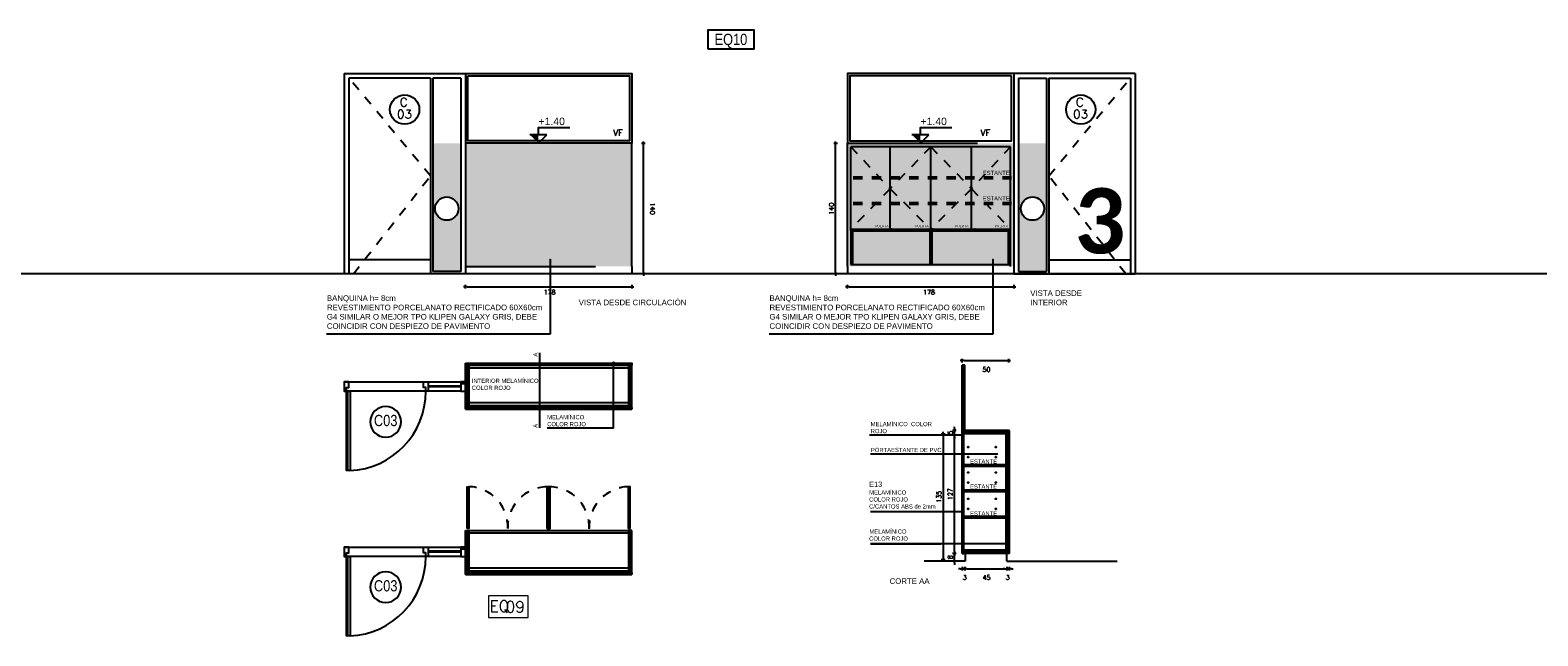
# Model space of a CAD drawing. Header units: millimetres. Extents: x -989 to -850, y -581 to -509.
# Tile 49 of 52: x -898.73 to -882.56, y -566.9 to -560.41. Entities that reach past the tile are written whole.
import ezdxf
from ezdxf.enums import TextEntityAlignment as Align

# ---------------------------------------------------------------- set-up
doc = ezdxf.new("R2010")
doc.units = ezdxf.units.MM
doc.header["$LTSCALE"] = 0.2
for name, pattern in [('CAIF XREF PLANTAS 603$0$RAYITAS', [0.375, 0.25, -0.125]), ('HIDDEN', [0.375, 0.25, -0.125]), ('RAYITAS', [0.375, 0.25, -0.125])]:
    doc.linetypes.add(name, pattern=pattern)
for name, color, linetype in [('A Aluminio', 5, 'Continuous'), ('A CARPINTERIA', 5, 'Continuous'), ('A EQUIPAMIENTO', 5, 'Continuous'), ('A MURO', 1, 'Continuous'), ('A MUROS', 1, 'Continuous'), ('A Proyeccion', 8, 'Continuous'), ('A PROYECCION 2', 2, 'Continuous'), ('A TABIQUE', 2, 'Continuous'), ('B Vidrio', 8, 'Continuous'), ('Hatch 354', 254, 'Continuous'), ('Hatch MURO', 252, 'Continuous'), ('TEXTOS', 2, 'Continuous'), ('TXT COTA', 3, 'Continuous'), ('TXT COTA NIVEL', 3, 'Continuous'), ('TXT PLANILLAS', 3, 'Continuous'), ('TXT TERMINACIONES', 3, 'Continuous')]:
    doc.layers.add(name, color=color, linetype=linetype)
doc.styles.add('arial', font='arial.ttf')
doc.styles.add('arial narrow', font='ARIALN.TTF')
doc.styles.add('atributo', font='romans.shx', dxfattribs={"height": 0.12})
doc.styles.add('ROMANS', font='romans.shx')
doc.styles.add('SaAS simplex', font='simplex.shx', dxfattribs={"width": 0.8})
doc.styles.get("Standard").update_dxf_attribs({"font": 'arial.ttf'})
doc.dimstyles.new('COTAS 125', dxfattribs={"dimscale": 0.01, "dimtxt": 15, "dimasz": 8, "dimexe": 5, "dimexo": 20, "dimgap": 10, "dimtad": 0, "dimzin": 9, "dimdsep": 46, "dimtxsty": 'SaAS simplex', "dimblk": 'OBLIQUE', "dimcen": 0, "dimclrd": 8, "dimclre": 8, "dimclrt": 256, "dimadec": 1, "dimazin": 0, "dimtfac": 1, "dimtmove": 2, "dimatfit": 3, "dimldrblk": 'OBLIQUE', "dimfxl": 10, "dimlwd": -1, "dimlwe": -1, "dimarcsym": 0})
doc.dimstyles.new('ESC20', dxfattribs={"dimtxt": 0.05, "dimasz": 0.02, "dimexe": 0, "dimexo": 0, "dimgap": 0.02, "dimtad": 1, "dimtoh": 1, "dimdec": 0, "dimlfac": 100, "dimzin": 12, "dimdsep": 46, "dimtxsty": 'ROMANS', "dimblk1": 'PUNTO', "dimblk2": 'PUNTO', "dimsah": 1, "dimcen": 0, "dimse1": 1, "dimse2": 1, "dimclrd": 1, "dimclre": 1, "dimadec": 0, "dimazin": 0, "dimtfac": 0.1, "dimtdec": 0, "dimtix": 1, "dimtmove": 2, "dimatfit": 3, "dimldrblk": 'PUNTO', "dimfxl": 1, "dimtvp": 0.7, "dimtolj": 1, "dimtzin": 0, "dimarcsym": 0})

# ---------------------------------------------------------------- blocks, each defined once
blk = doc.blocks.new('_Oblique')
at = {"layer": 'TXT COTA', "color": 0, "lineweight": -2}
blk.add_line((-0.5, -0.5), (0.5, 0.5), dxfattribs=at)
blk = doc.blocks.new('PUNTO')
for p, q in [((-1, 0), (1, 0)), ((0, 1), (0, -1))]:
    blk.add_line(p, q)
at = {"const_width": 0.3}
blk.add_lwpolyline([(-0.15, 0, 1), (0.15, 0, 1)], format="xyb", close=True, dxfattribs=at)
blk = doc.blocks.new('*D156')
at = {"layer": 'Defpoints', "color": 0, "transparency": 16777216}
for p in [(-888.821, -566.018), (-888.697, -566.018), (-888.707, -566.098)]:
    blk.add_point(p, dxfattribs=at)
at = {"layer": 'TXT COTA', "color": 8, "lineweight": -2, "transparency": 16777216}
for p, q in [((-888.821, -565.998), (-888.821, -565.978)), ((-888.821, -566.098), (-888.821, -566.018)), ((-888.821, -566.118), (-888.821, -566.138))]:
    blk.add_line(p, q, dxfattribs=at)
at = {"layer": 'TXT COTA', "color": 8, "lineweight": -2, "transparency": 16777216, "xscale": 0.02, "yscale": 0.02, "zscale": 0.02}
for p, rotation in [((-888.821, -566.018), 270), ((-888.821, -566.098), 90)]:
    blk.add_blockref('PUNTO', p, dxfattribs=dict(at, rotation=rotation))
at = {"layer": 'TXT COTA', "color": 0, "transparency": 16777216, "insert": (-888.866, -566.058), "char_height": 0.05, "attachment_point": 5, "rotation": 90, "style": 'ROMANS'}
blk.add_mtext('\\A1;8', dxfattribs=at)
blk = doc.blocks.new('*D157')
at = {"layer": 'Defpoints', "color": 0, "transparency": 16777216}
for p in [(-888.821, -564.746), (-888.697, -564.746), (-888.697, -566.018)]:
    blk.add_point(p, dxfattribs=at)
at = {"layer": 'TXT COTA', "color": 8, "lineweight": -2, "transparency": 16777216}
blk.add_line((-888.821, -565.998), (-888.821, -564.766), dxfattribs=at)
at = {"layer": 'TXT COTA', "color": 8, "lineweight": -2, "transparency": 16777216, "xscale": 0.02, "yscale": 0.02, "zscale": 0.02}
for p, rotation in [((-888.821, -564.746), 90), ((-888.821, -566.018), 270)]:
    blk.add_blockref('PUNTO', p, dxfattribs=dict(at, rotation=rotation))
at = {"layer": 'TXT COTA', "color": 0, "transparency": 16777216, "insert": (-888.866, -565.382), "char_height": 0.05, "attachment_point": 5, "rotation": 90, "style": 'ROMANS'}
blk.add_mtext('\\A1;127', dxfattribs=at)
blk = doc.blocks.new('*D158')
at = {"layer": 'Defpoints', "color": 0, "transparency": 16777216}
for p in [(-888.821, -564.698), (-888.697, -564.698), (-888.697, -564.746)]:
    blk.add_point(p, dxfattribs=at)
at = {"layer": 'TXT COTA', "color": 8, "lineweight": -2, "transparency": 16777216}
for p, q in [((-888.821, -564.678), (-888.821, -564.658)), ((-888.821, -564.746), (-888.821, -564.698)), ((-888.821, -564.766), (-888.821, -564.786))]:
    blk.add_line(p, q, dxfattribs=at)
at = {"layer": 'TXT COTA', "color": 8, "lineweight": -2, "transparency": 16777216, "xscale": 0.02, "yscale": 0.02, "zscale": 0.02}
for p, rotation in [((-888.821, -564.698), 270), ((-888.821, -564.746), 90)]:
    blk.add_blockref('PUNTO', p, dxfattribs=dict(at, rotation=rotation))
at = {"layer": 'TXT COTA', "color": 0, "transparency": 16777216, "insert": (-888.866, -564.722), "char_height": 0.05, "attachment_point": 5, "rotation": 90, "style": 'ROMANS'}
blk.add_mtext('\\A1;5', dxfattribs=at)
blk = doc.blocks.new('*D159')
at = {"layer": 'Defpoints', "color": 0, "transparency": 16777216}
for p in [(-888.697, -564.734), (-888.942, -566.086), (-888.707, -566.086)]:
    blk.add_point(p, dxfattribs=at)
at = {"layer": 'TXT COTA', "color": 8, "lineweight": -2, "transparency": 16777216}
blk.add_line((-888.942, -564.754), (-888.942, -566.066), dxfattribs=at)
at = {"layer": 'TXT COTA', "color": 8, "lineweight": -2, "transparency": 16777216, "xscale": 0.02, "yscale": 0.02, "zscale": 0.02}
for p, rotation in [((-888.942, -564.734), 90), ((-888.942, -566.086), 270)]:
    blk.add_blockref('PUNTO', p, dxfattribs=dict(at, rotation=rotation))
at = {"layer": 'TXT COTA', "color": 0, "transparency": 16777216, "insert": (-888.987, -565.41), "char_height": 0.05, "attachment_point": 5, "rotation": 90, "style": 'ROMANS'}
blk.add_mtext('\\A1;135', dxfattribs=at)
blk = doc.blocks.new('*D160')
at = {"layer": 'Defpoints', "color": 0, "transparency": 16777216}
for p in [(-888.26, -566.098), (-888.23, -566.098), (-888.23, -566.181)]:
    blk.add_point(p, dxfattribs=at)
at = {"layer": 'TXT COTA', "color": 8, "lineweight": -2, "transparency": 16777216}
for p, q in [((-888.28, -566.181), (-888.3, -566.181)), ((-888.26, -566.181), (-888.23, -566.181)), ((-888.21, -566.181), (-888.19, -566.181))]:
    blk.add_line(p, q, dxfattribs=at)
at = {"layer": 'TXT COTA', "color": 8, "lineweight": -2, "transparency": 16777216, "xscale": 0.02, "yscale": 0.02, "zscale": 0.02}
for p, rotation in [((-888.26, -566.181), 1.27897692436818e-11), ((-888.23, -566.181), 180.0000000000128)]:
    blk.add_blockref('PUNTO', p, dxfattribs=dict(at, rotation=rotation))
at = {"layer": 'TXT COTA', "color": 0, "transparency": 16777216, "insert": (-888.25, -566.275), "char_height": 0.05, "attachment_point": 5, "style": 'ROMANS'}
blk.add_mtext('\\A1;3', dxfattribs=at)
blk = doc.blocks.new('*D161')
at = {"layer": 'Defpoints', "color": 0, "transparency": 16777216}
for p in [(-888.738, -566.018), (-888.707, -566.098), (-888.707, -566.181)]:
    blk.add_point(p, dxfattribs=at)
at = {"layer": 'TXT COTA', "color": 8, "lineweight": -2, "transparency": 16777216}
for p, q in [((-888.758, -566.181), (-888.778, -566.181)), ((-888.738, -566.181), (-888.707, -566.181)), ((-888.687, -566.181), (-888.667, -566.181))]:
    blk.add_line(p, q, dxfattribs=at)
at = {"layer": 'TXT COTA', "color": 8, "lineweight": -2, "transparency": 16777216, "xscale": 0.02, "yscale": 0.02, "zscale": 0.02}
for p, rotation in [((-888.738, -566.181), 1.27897692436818e-11), ((-888.707, -566.181), 180.0000000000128)]:
    blk.add_blockref('PUNTO', p, dxfattribs=dict(at, rotation=rotation))
at = {"layer": 'TXT COTA', "color": 0, "transparency": 16777216, "insert": (-888.71, -566.275), "char_height": 0.05, "attachment_point": 5, "style": 'ROMANS'}
blk.add_mtext('\\A1;3', dxfattribs=at)
blk = doc.blocks.new('*D162')
at = {"layer": 'Defpoints', "color": 0, "transparency": 16777216}
for p in [(-888.707, -566.018), (-888.26, -566.181), (-888.26, -566.184)]:
    blk.add_point(p, dxfattribs=at)
at = {"layer": 'TXT COTA', "color": 8, "lineweight": -2, "transparency": 16777216}
blk.add_line((-888.687, -566.181), (-888.28, -566.181), dxfattribs=at)
at = {"layer": 'TXT COTA', "color": 8, "lineweight": -2, "transparency": 16777216, "xscale": 0.02, "yscale": 0.02, "zscale": 0.02}
for p, rotation in [((-888.707, -566.181), 180.0000000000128), ((-888.26, -566.181), 1.28239964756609e-11)]:
    blk.add_blockref('PUNTO', p, dxfattribs=dict(at, rotation=rotation))
at = {"layer": 'TXT COTA', "color": 0, "transparency": 16777216, "insert": (-888.477, -566.275), "char_height": 0.05, "attachment_point": 5, "style": 'ROMANS'}
blk.add_mtext('\\A1;45', dxfattribs=at)
blk = doc.blocks.new('*D163')
at = {"layer": 'Defpoints', "color": 0, "transparency": 16777216}
for p in [(-888.24, -563.95), (-888.24, -563.95), (-888.738, -564.863)]:
    blk.add_point(p, dxfattribs=at)
at = {"layer": 'TXT COTA', "color": 8, "lineweight": -2, "transparency": 16777216}
blk.add_line((-888.718, -563.95), (-888.26, -563.95), dxfattribs=at)
at = {"layer": 'TXT COTA', "color": 8, "lineweight": -2, "transparency": 16777216, "xscale": 0.02, "yscale": 0.02, "zscale": 0.02}
for p, rotation in [((-888.738, -563.95), 180.0000000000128), ((-888.24, -563.95), 1.28239964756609e-11)]:
    blk.add_blockref('PUNTO', p, dxfattribs=dict(at, rotation=rotation))
at = {"layer": 'TXT COTA', "color": 0, "transparency": 16777216, "insert": (-888.477, -564.045), "char_height": 0.05, "attachment_point": 5, "style": 'ROMANS'}
blk.add_mtext('\\A1;50', dxfattribs=at)
blk = doc.blocks.new('tipo carpinteria')
blk.add_circle((0, 0), 0.165)
at = {"color": 0, "style": 'arial narrow'}
blk.add_attdef('33', text='', height=0.12, dxfattribs=at).set_placement((0, 0.008), align=Align.MIDDLE_CENTER)
blk = doc.blocks.new('C04')
for p, q in [((-0.037, 0), (-0.037, 0.85)), ((-1.25, 0), (-0.025, 0)), ((-0.9, -0.05), (-1.25, -0.05)), ((-0.9, -0.06), (-1.25, -0.06)), ((0, -0.1), (-1.25, -0.1))]:
    blk.add_line(p, q)
for points in [[(-0.065, 0), (-0.065, 0.85), (-0.025, 0.85), (-0.025, 0)], [(-1.3, -0.1), (-1.25, -0.1), (-1.25, 0), (-1.3, 0)]]:
    blk.add_lwpolyline(points, close=True)
for points in [[(-0.875, 0), (-0.875, -0.04), (-0.85, -0.04), (-0.85, -0.1), (-0.9, -0.1), (-0.9, 0), (-0.875, 0)], [(-0.025, 0), (-0.025, -0.04), (-0.05, -0.04), (-0.05, -0.1), (0, -0.1), (0, 0), (-0.025, 0)]]:
    blk.add_lwpolyline(points)
blk.add_arc((-0.027, 0.003), 0.848, 92.3966, 180.207)
blk = doc.blocks.new('equipamiento')
at = {"layer": 'TXT COTA', "color": 3, "lineweight": 0}
blk.add_lwpolyline([(2005.238, 1488.509), (2005.238, 1488.278), (2005.663, 1488.278), (2005.663, 1488.509)], close=True, dxfattribs=at)
at = {"layer": 'TXT TERMINACIONES', "lineweight": 0, "insert": (2005.25, 1488.458), "char_height": 0.12, "attachment_point": 1}
blk.add_mtext_dynamic_manual_height_columns('{\\Fromans|c0;EQ}', width=0.09763, gutter_width=7.5, heights=[0], dxfattribs=at)
blk = doc.blocks.new('equipamiento.')
at = {"layer": 'TXT COTA'}
blk.add_blockref('equipamiento', (0, 0), dxfattribs=at)
at = {"layer": 'TXT COTA', "style": 'atributo'}
blk.add_attdef('00', (2005.422, 1488.331), '', height=0.12, dxfattribs=at)
blk = doc.blocks.new('_DotSmall')
at = {"color": 0, "linetype": 'ByBlock', "const_width": 0.5}
blk.add_lwpolyline([(-0.0625, 0, 1), (0.0625, 0, 1)], format="xyb", close=True, dxfattribs=at)
blk = doc.blocks.new('*U21')
blk.add_circle((0.003, 0.055), 0.262)
at = {"style": 'ROMANS', "width": 1.1}
blk.add_text('C', height=0.15, dxfattribs=at).set_placement((-0.088, 0.112))
at = {"color": 0, "linetype": 'ByBlock', "style": 'ROMANS', "width": 1.05}
blk.add_attdef('NRO', text='', height=0.15, dxfattribs=at).set_placement((0, -0.027), align=Align.MIDDLE)
blk = doc.blocks.new('*D164')
at = {"layer": 'Defpoints', "color": 0, "transparency": 16777216}
for p in [(-894.066, -563.02), (-892.28, -563.02), (-892.28, -563.157)]:
    blk.add_point(p, dxfattribs=at)
at = {"layer": 'TXT COTA', "color": 8, "lineweight": -2, "transparency": 16777216}
blk.add_line((-894.046, -563.157), (-892.3, -563.157), dxfattribs=at)
at = {"layer": 'TXT COTA', "color": 8, "lineweight": -2, "transparency": 16777216, "xscale": 0.02, "yscale": 0.02, "zscale": 0.02}
for p, rotation in [((-894.066, -563.157), 180.000000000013), ((-892.28, -563.157), 1.302755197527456e-11)]:
    blk.add_blockref('PUNTO', p, dxfattribs=dict(at, rotation=rotation))
at = {"layer": 'TXT COTA', "color": 0, "transparency": 16777216, "insert": (-893.163, -563.216), "char_height": 0.05, "attachment_point": 5, "style": 'ROMANS'}
blk.add_mtext('\\A1;178', dxfattribs=at)
blk = doc.blocks.new('*D165')
at = {"layer": 'Defpoints', "color": 0, "transparency": 16777216}
for p in [(-892.342, -561.62), (-892.156, -561.62), (-892.342, -563.02)]:
    blk.add_point(p, dxfattribs=at)
at = {"layer": 'TXT COTA', "color": 8, "lineweight": -2, "transparency": 16777216}
blk.add_line((-892.156, -563), (-892.156, -561.64), dxfattribs=at)
at = {"layer": 'TXT COTA', "color": 8, "lineweight": -2, "transparency": 16777216, "xscale": 0.02, "yscale": 0.02, "zscale": 0.02}
for p, rotation in [((-892.156, -561.62), 90), ((-892.156, -563.02), 270)]:
    blk.add_blockref('PUNTO', p, dxfattribs=dict(at, rotation=rotation))
at = {"layer": 'TXT COTA', "color": 0, "transparency": 16777216, "insert": (-892.059, -562.32), "char_height": 0.05, "attachment_point": 5, "rotation": 270, "style": 'ROMANS'}
blk.add_mtext('\\A1;140', dxfattribs=at)
blk = doc.blocks.new('*D166')
at = {"layer": 'Defpoints', "color": 0, "transparency": 16777216}
for p in [(-889.969, -563.02), (-888.184, -563.02), (-888.184, -563.157)]:
    blk.add_point(p, dxfattribs=at)
at = {"layer": 'TXT COTA', "color": 8, "lineweight": -2, "transparency": 16777216}
blk.add_line((-889.949, -563.157), (-888.204, -563.157), dxfattribs=at)
at = {"layer": 'TXT COTA', "color": 8, "lineweight": -2, "transparency": 16777216, "xscale": 0.02, "yscale": 0.02, "zscale": 0.02}
for p, rotation in [((-889.969, -563.157), 180.000000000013), ((-888.184, -563.157), 1.302755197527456e-11)]:
    blk.add_blockref('PUNTO', p, dxfattribs=dict(at, rotation=rotation))
at = {"layer": 'TXT COTA', "color": 0, "transparency": 16777216, "insert": (-889.094, -563.216), "char_height": 0.05, "attachment_point": 5, "style": 'ROMANS'}
blk.add_mtext('\\A1;178', dxfattribs=at)
blk = doc.blocks.new('*D167')
at = {"layer": 'Defpoints', "color": 0, "transparency": 16777216}
for p in [(-890.095, -561.62), (-890.002, -561.62), (-890.019, -563.02)]:
    blk.add_point(p, dxfattribs=at)
at = {"layer": 'TXT COTA', "color": 8, "lineweight": -2, "transparency": 16777216}
blk.add_line((-890.095, -563), (-890.095, -561.64), dxfattribs=at)
at = {"layer": 'TXT COTA', "color": 8, "lineweight": -2, "transparency": 16777216, "xscale": 0.02, "yscale": 0.02, "zscale": 0.02}
for p, rotation in [((-890.095, -561.62), 90), ((-890.095, -563.02), 270)]:
    blk.add_blockref('PUNTO', p, dxfattribs=dict(at, rotation=rotation))
at = {"layer": 'TXT COTA', "color": 0, "transparency": 16777216, "insert": (-890.14, -562.32), "char_height": 0.05, "attachment_point": 5, "rotation": 90, "style": 'ROMANS'}
blk.add_mtext('\\A1;140', dxfattribs=at)
blk = doc.blocks.new('tipo equip')
blk.add_lwpolyline([(-0.25, -0.1), (0.25, -0.1), (0.25, 0.1), (-0.25, 0.1)], close=True)
at = {"color": 0, "style": 'arial narrow'}
blk.add_attdef('EQ02A', text='', height=0.12, dxfattribs=at).set_placement((-0.001, 0.001), align=Align.MIDDLE_CENTER)

msp = doc.modelspace()

# ---------------------------------------------------------------- hatches: boundary and pattern name
at = {"layer": 'Hatch 354'}
h = msp.add_hatch(color=256, dxfattribs=at)
h.dxf.hatch_style = 1
h.paths.add_polyline_path([(-894.1156, -561.6198), (-894.1156, -562.9948), (-894.4152, -562.9948), (-894.4152, -561.6198)])
edge = h.paths.add_edge_path(flags=16)
edge.add_arc((-894.2654, -562.3198), 0.125, 270, 630, ccw=False)
h = msp.add_hatch(color=256, dxfattribs=at)
h.dxf.hatch_style = 1
h.paths.add_polyline_path([(-888.1338, -561.6198), (-888.1338, -562.9948), (-887.8341, -562.9948), (-887.8341, -561.6198)])
edge = h.paths.add_edge_path(flags=16)
edge.add_arc((-887.984, -562.3198), 0.125, -90, 270)
at = {"layer": 'Hatch MURO', "true_color": 0xcd2027}
h = msp.add_hatch(color=242, dxfattribs=at)
h.dxf.hatch_style = 1
h.paths.add_polyline_path([(-892.2801, -561.6198), (-894.0656, -561.6198), (-894.0656, -562.9398), (-892.2801, -562.9398)])
h = msp.add_hatch(color=242, dxfattribs=at)
h.dxf.hatch_style = 1
h.paths.add_polyline_path([(-889.9693, -561.6198), (-888.1838, -561.6198), (-888.1838, -562.9398), (-889.9693, -562.9398)])
at = {"layer": 'TXT COTA NIVEL'}
h = msp.add_hatch(color=256, dxfattribs=at)
h.dxf.hatch_style = 1
h.paths.add_polyline_path([(-893.282, -561.5291), (-893.3727, -561.5291), (-893.282, -561.6198)])
h = msp.add_hatch(color=256, dxfattribs=at)
h.dxf.hatch_style = 1
h.paths.add_polyline_path([(-889.1857, -561.5291), (-889.2764, -561.5291), (-889.1857, -561.6198)])

# ---------------------------------------------------------------- linework, layer by layer
for centre in [(-894.2654, -562.3198), (-887.984, -562.3198)]:
    msp.add_circle(centre, 0.125)
at = {"layer": 'A Aluminio'}
for p, q in [((-895.3656, -560.8698), (-895.3656, -563.0198)), ((-895.3656, -560.8698), (-894.0656, -560.8698)), ((-894.0656, -560.8698), (-894.0656, -563.0198)), ((-886.8838, -560.8698), (-888.574, -560.8698)), ((-886.8838, -560.8698), (-886.8838, -563.0198)), ((-894.4402, -560.9198), (-895.3156, -560.9198)), ((-895.3156, -560.9198), (-895.3156, -563.0198)), ((-894.4402, -560.9198), (-894.4402, -563.0198)), ((-894.1156, -560.9198), (-894.4152, -560.9198)), ((-894.4152, -560.9198), (-894.4152, -562.9948)), ((-894.1156, -560.9198), (-894.1156, -562.9948)), ((-888.1338, -560.9198), (-887.8341, -560.9198)), ((-888.1338, -560.9198), (-888.1338, -562.9948)), ((-887.8341, -560.9198), (-887.8341, -562.9948)), ((-887.8091, -560.9198), (-886.9338, -560.9198)), ((-887.8091, -560.9198), (-887.8091, -563.0198)), ((-886.9338, -560.9198), (-886.9338, -563.0198)), ((-894.0656, -563.0198), (-895.3656, -563.0198)), ((-894.1156, -562.9948), (-894.4152, -562.9948)), ((-888.1838, -563.0198), (-886.8838, -563.0198)), ((-888.1338, -562.9948), (-887.8341, -562.9948)), ((-888.7375, -564.6983), (-888.7375, -563.9983)), ((-888.7125, -563.9983), (-888.7125, -564.6983))]:
    msp.add_line(p, q, dxfattribs=at)
for points in [[(-894.0656, -560.8698), (-892.2801, -560.8698), (-892.2801, -561.6198), (-894.0656, -561.6198)], [(-888.574, -560.8698), (-889.9693, -560.8698), (-889.9693, -561.6198), (-888.574, -561.6198)], [(-888.1838, -560.8698), (-888.1838, -563.0198)]]:
    msp.add_lwpolyline(points, dxfattribs=at)
for points in [[(-894.0406, -560.8948), (-892.3051, -560.8948), (-892.3051, -561.5948), (-894.0406, -561.5948)], [(-888.2088, -560.8948), (-889.9443, -560.8948), (-889.9443, -561.5948), (-888.2088, -561.5948)], [(-888.7375, -563.9983), (-888.7375, -564.0283), (-888.7125, -564.0283), (-888.7125, -563.9983)], [(-888.7375, -564.6683), (-888.7375, -564.6983), (-888.7125, -564.6983), (-888.7125, -564.6683)]]:
    msp.add_lwpolyline(points, close=True, dxfattribs=at)
at = {"layer": 'A Aluminio', "color": 6}
for points in [[(-893.611, -563.9774), (-893.611, -563.9974)], [(-893.1746, -563.9774), (-893.1746, -563.9974)], [(-892.7382, -563.9774), (-892.7382, -563.9974)], [(-892.3016, -563.9774), (-892.2801, -563.9774), (-892.2801, -563.9974)]]:
    msp.add_lwpolyline(points, dxfattribs=at)
at = {"layer": 'A Aluminio', "linetype": 'RAYITAS'}
for centre, radius, start, end in [((-894.0407, -565.7315), 0.4301, 357.33015, 88.5171), ((-893.1781, -565.7346), 0.4333, 91.92036, 182.23243), ((-893.1705, -565.7341), 0.4327, 357.6841, 88.16096), ((-892.3058, -565.7341), 0.4327, 91.36744, 182.31153)]:
    msp.add_arc(centre, radius, start, end, dxfattribs=at)
at = {"layer": 'A EQUIPAMIENTO'}
for p, q in [((-892.2801, -562.9398), (-892.2801, -561.6198)), ((-889.9693, -562.9398), (-889.9693, -561.6198)), ((-894.0656, -562.9398), (-892.6703, -562.9398)), ((-894.0656, -562.9398), (-892.6703, -562.9398)), ((-892.2801, -562.9398), (-892.2801, -563.0198)), ((-889.9693, -562.9398), (-889.9693, -563.0198)), ((-892.3016, -564.0294), (-894.0296, -564.0294)), ((-892.3161, -564.4026), (-894.0296, -564.4026)), ((-892.3016, -565.8016), (-894.0296, -565.8016)), ((-892.3161, -566.1748), (-894.0296, -566.1748))]:
    msp.add_line(p, q, dxfattribs=at)
at = {"layer": 'A MURO'}
for points in [[(-888.2595, -566.0983), (-888.2595, -566.0183), (-888.7073, -566.0183), (-888.7073, -566.0983)], [(-888.7073, -566.0983), (-889.1467, -566.0983)], [(-888.2595, -566.0983), (-887.0752, -566.0983)]]:
    msp.add_lwpolyline(points, dxfattribs=at)
at = {"layer": 'A MUROS'}
msp.add_line((-850.2282, -563.0198), (-914.901, -563.0198), dxfattribs=at)
at = {"layer": 'A Proyeccion', "linetype": 'CAIF XREF PLANTAS 603$0$RAYITAS'}
for p, q in [((-894.4402, -561.9698), (-895.3156, -560.9198)), ((-887.8091, -561.9698), (-886.9338, -560.9198)), ((-895.2656, -563.0198), (-894.4402, -561.9698)), ((-886.9838, -563.0198), (-887.8091, -561.9698))]:
    msp.add_line(p, q, dxfattribs=at)
at = {"layer": 'A Proyeccion'}
for p, q in [((-894.4402, -562.8698), (-895.3156, -562.8698)), ((-887.8091, -562.8698), (-886.9338, -562.8698))]:
    msp.add_line(p, q, dxfattribs=at)
for centre in [(-888.6734, -564.8764), (-888.3767, -564.8764), (-888.6734, -564.9845), (-888.3767, -564.9845), (-888.6734, -565.1497), (-888.3767, -565.1497), (-888.6734, -565.2578), (-888.3767, -565.2578), (-888.6734, -565.432), (-888.6734, -565.5402), (-888.3767, -565.432), (-888.3767, -565.5402)]:
    msp.add_circle(centre, 0.005, dxfattribs=at)
at = {"layer": 'A PROYECCION 2'}
for p, q in [((-888.2198, -561.6558), (-889.9333, -561.6558)), ((-889.9333, -562.5598), (-889.9333, -561.6558)), ((-889.5102, -562.5398), (-889.5102, -561.6558)), ((-889.0748, -562.5398), (-889.0748, -561.6558)), ((-888.638, -562.5398), (-888.638, -561.6558)), ((-888.2198, -562.9398), (-888.2198, -561.6558)), ((-889.9333, -562.5598), (-889.9333, -562.9198)), ((-889.9133, -562.5598), (-889.9133, -562.9198)), ((-888.2398, -562.9198), (-888.2398, -562.5598)), ((-889.9333, -562.9198), (-888.2198, -562.9198))]:
    msp.add_line(p, q, dxfattribs=at)
for points in [[(-889.9333, -562.5398), (-888.2198, -562.5398)], [(-889.9333, -562.5598), (-888.2198, -562.5598)], [(-889.0848, -562.5598), (-889.0848, -562.9198)], [(-889.0648, -562.5598), (-889.0648, -562.9198)]]:
    msp.add_lwpolyline(points, dxfattribs=at)
at = {"layer": 'A TABIQUE', "color": 6}
for p, q in [((-894.0656, -564.4705), (-894.0656, -563.9774)), ((-894.0656, -563.9774), (-892.3016, -563.9774)), ((-894.0656, -563.9974), (-892.3016, -563.9974)), ((-894.0656, -564.1998), (-894.1156, -564.1998)), ((-892.2836, -564.4534), (-894.0656, -564.4534)), ((-894.0656, -564.4705), (-892.2801, -564.4705)), ((-892.2836, -564.4705), (-894.0476, -564.4705)), ((-892.3161, -564.4363), (-894.0296, -564.4363)), ((-888.7375, -566.0183), (-888.7375, -564.6983)), ((-888.7375, -564.6983), (-888.7195, -564.6983)), ((-888.2295, -564.6983), (-888.7195, -564.6983)), ((-888.7195, -564.6983), (-888.7195, -564.7343)), ((-888.7195, -566.0183), (-888.7195, -564.7103)), ((-888.2475, -564.7163), (-888.7195, -564.7163)), ((-888.2655, -564.7343), (-888.7195, -564.7343)), ((-888.2295, -564.6983), (-888.2655, -564.7343)), ((-888.2655, -565.9823), (-888.2655, -564.7343)), ((-888.2475, -564.6983), (-888.2295, -564.6983)), ((-888.2475, -566.0003), (-888.2475, -564.7163)), ((-888.2475, -566.0003), (-888.2475, -564.7163)), ((-888.2295, -566.0183), (-888.2295, -564.6983)), ((-888.7125, -565.0626), (-888.2655, -565.0626)), ((-888.7125, -565.0626), (-888.7125, -565.0806)), ((-888.7125, -565.0806), (-888.2655, -565.0806)), ((-892.3161, -565.7515), (-892.3161, -565.3015)), ((-888.7125, -565.3359), (-888.2655, -565.3359)), ((-888.7125, -565.3539), (-888.7125, -565.3359)), ((-888.7125, -565.3539), (-888.2655, -565.3539)), ((-888.7125, -565.6183), (-888.7125, -565.6363)), ((-888.7125, -565.6183), (-888.2655, -565.6183)), ((-888.7125, -565.6363), (-888.2655, -565.6363)), ((-894.0656, -566.2427), (-894.0656, -565.7695)), ((-894.0656, -565.7695), (-892.3016, -565.7695)), ((-894.0656, -565.972), (-894.1156, -565.972)), ((-888.7375, -566.0183), (-888.7195, -566.0183)), ((-888.2655, -565.9823), (-888.7195, -565.9823)), ((-888.2475, -566.0003), (-888.7195, -566.0003)), ((-888.2295, -566.0183), (-888.7195, -566.0183)), ((-888.2295, -566.0183), (-888.2655, -565.9823)), ((-892.3161, -566.2085), (-894.0296, -566.2085)), ((-892.2836, -566.2256), (-894.0656, -566.2256)), ((-894.0656, -566.2427), (-892.2801, -566.2427)), ((-892.2836, -566.2427), (-894.0476, -566.2427))]:
    msp.add_line(p, q, dxfattribs=at)
for points in [[(-894.0296, -564.4534), (-894.0476, -564.4534), (-894.0476, -563.9974), (-894.0296, -563.9974)], [(-892.3161, -564.4534), (-892.2981, -564.4534), (-892.2981, -563.9974), (-892.3161, -563.9974)], [(-892.2801, -563.9974), (-892.2981, -563.9974), (-892.2981, -564.4534), (-892.2801, -564.4534)], [(-894.0476, -565.7515), (-894.0476, -565.3015), (-894.0296, -565.3015), (-894.0296, -565.7515)], [(-893.1926, -565.7515), (-893.1566, -565.7515), (-893.1566, -565.3015), (-893.1926, -565.3015)], [(-892.2981, -565.7515), (-892.2981, -565.3015), (-892.3161, -565.3015), (-892.3161, -565.7515)], [(-894.0296, -566.2256), (-894.0476, -566.2256), (-894.0476, -565.7695), (-894.0296, -565.7695)], [(-892.3161, -566.2256), (-892.2981, -566.2256), (-892.2981, -565.7695), (-892.3161, -565.7695)], [(-892.2801, -565.7695), (-892.2981, -565.7695), (-892.2981, -566.2256), (-892.2801, -566.2256)]]:
    msp.add_lwpolyline(points, close=True, dxfattribs=at)
for points in [[(-892.2801, -564.4534), (-892.2801, -564.4705)], [(-893.1746, -565.7515), (-893.1746, -565.3015), (-893.1746, -565.7515)], [(-892.2801, -566.2256), (-892.2801, -566.2427)]]:
    msp.add_lwpolyline(points, dxfattribs=at)
for p in [(-889.499, -562.5398), (-889.0484, -562.5398), (-888.5978, -562.5398)]:
    msp.add_point(p, dxfattribs=at)
at = {"layer": 'B Vidrio'}
for p, q in [((-888.73, -564.0283), (-888.73, -564.6683)), ((-888.72, -564.0283), (-888.72, -564.6683))]:
    msp.add_line(p, q, dxfattribs=at)
at = {"layer": 'TXT COTA', "color": 252, "linetype": 'HIDDEN'}
for p, q in [((-888.2073, -561.9842), (-889.9333, -561.9842)), ((-888.2073, -562.0022), (-889.9333, -562.0022)), ((-888.2073, -562.2575), (-889.9333, -562.2575)), ((-888.2073, -562.2755), (-889.9333, -562.2755))]:
    msp.add_line(p, q, dxfattribs=at)
for points in [[(-889.9333, -561.6558), (-889.5102, -562.1078), (-889.9333, -562.5398)], [(-889.0748, -561.6558), (-889.5102, -562.1078), (-889.0748, -562.5398)], [(-889.0748, -561.6558), (-888.638, -562.1078), (-889.0748, -562.5398)], [(-888.2198, -561.6558), (-888.638, -562.1078), (-888.2198, -562.5398)]]:
    msp.add_lwpolyline(points, dxfattribs=at)
at = {"layer": 'TXT COTA NIVEL'}
for p, q in [((-893.1913, -561.5291), (-893.3727, -561.5291)), ((-893.282, -561.6198), (-893.1913, -561.5291)), ((-889.095, -561.5291), (-889.2764, -561.5291)), ((-889.1857, -561.6198), (-889.095, -561.5291))]:
    msp.add_line(p, q, dxfattribs=at)
for points in [[(-893.282, -561.5291), (-893.282, -561.4511), (-892.9445, -561.4511)], [(-889.1857, -561.5291), (-889.1857, -561.4511), (-888.8482, -561.4511)]]:
    msp.add_lwpolyline(points, dxfattribs=at)
at = {"layer": 'TXT TERMINACIONES'}
for p, q in [((-893.2663, -564.6712), (-893.2663, -563.8657)), ((-892.4761, -564.4664), (-892.4761, -563.9774)), ((-892.4761, -564.6754), (-892.4761, -564.4664))]:
    msp.add_line(p, q, dxfattribs=at)
msp.add_lwpolyline([(-892.4761, -564.6754), (-892.844, -564.6754), (-893.1881, -564.6754)], dxfattribs=at)

# ---------------------------------------------------------------- block references
at = {"layer": 'A CARPINTERIA', "color": 6, "rotation": 180.0000076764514}
for p in [(-895.3656, -564.2785), (-895.3656, -566.0507)]:
    msp.add_blockref('C04', p, dxfattribs=at)
at = {"layer": 'TXT PLANILLAS'}
msp.add_blockref('tipo equip', (-891.2171, -560.5065), dxfattribs=at).add_auto_attribs({'EQ02A': 'EQ10'})
at = {"layer": 'TXT PLANILLAS', "xscale": 0.6, "yscale": 0.6, "zscale": 0.6}
for p in [(-894.7186, -561.2914), (-887.4685, -561.2914)]:
    msp.add_blockref('*U21', p, dxfattribs=at).add_auto_attribs({'NRO': '03'})
at = {"layer": 'TXT PLANILLAS'}
ref = msp.add_blockref('tipo carpinteria', (-894.9202, -564.6066), dxfattribs=dict(at, xscale=-1, rotation=180))
ref.add_attrib('33', 'C03', dxfattribs={"layer": '0', "color": 0, "height": 0.12, "style": 'arial narrow'}).set_placement((-894.9202, -564.6517), align=Align.CENTER)
ref = msp.add_blockref('tipo carpinteria', (-894.9202, -566.3788), dxfattribs=dict(at, xscale=-1, rotation=180))
ref.add_attrib('33', 'C03', dxfattribs={"layer": '0', "color": 0, "height": 0.12, "style": 'arial narrow'}).set_placement((-894.9202, -566.4239), align=Align.CENTER)
ref = msp.add_blockref('equipamiento.', (-2899.056, -2054.9804), dxfattribs=at)
ref.add_attrib('00', '09', (-893.6339, -566.6492), dxfattribs={"height": 0.12, "rotation": 360, "style": 'atributo'})
at = {"layer": 'TXT TERMINACIONES', "xscale": 0.06, "yscale": 0.06, "zscale": 0.06}
for p in [(-892.4761, -563.9774), (-892.4761, -564.4381), (-892.4761, -564.4664)]:
    msp.add_blockref('_DotSmall', p, dxfattribs=at)

# ---------------------------------------------------------------- texts
at = {"color": 252, "char_height": 0.06784, "style": 'ROMANS'}
for insert, attachment_point, rotation in [((-892.5277, -561.4718), 1, 0), ((-888.4366, -561.4718), 3, 360)]:
    msp.add_mtext(' VF', dxfattribs=dict(at, insert=insert, attachment_point=attachment_point, rotation=rotation))
at = {"color": 254, "lineweight": 0, "insert": (-886.9866, -562.101), "char_height": 0.7, "attachment_point": 3, "rotation": 360, "style": 'SaAS simplex'}
msp.add_mtext_dynamic_manual_height_columns('{\\fCalibri|b1|i0|c0|p34;\\W1;3}', width=0.793133, gutter_width=12.5, heights=[0.0155], dxfattribs=at)
at = {"layer": 'TEXTOS', "char_height": 0.025, "attachment_point": 1, "style": 'arial'}
for insert in [(-889.669, -562.4941), (-889.241, -562.4941), (-888.8133, -562.494), (-888.3889, -562.494)]:
    msp.add_mtext_dynamic_manual_height_columns('\\A1;PUERTA', width=0.646215, gutter_width=12.5, heights=[0], dxfattribs=dict(at, insert=insert))
at = {"layer": 'TXT COTA NIVEL', "char_height": 0.08, "attachment_point": 1, "rotation": 360, "style": 'arial'}
for insert in [(-893.281, -561.3449), (-889.1847, -561.3449)]:
    msp.add_mtext('+1.40', dxfattribs=dict(at, insert=insert))
at = {"layer": 'TXT TERMINACIONES', "color": 2, "char_height": 0.045, "attachment_point": 3, "style": 'arial'}
for width, insert in [(0.369841, (-888.2277, -561.9145)), (0.369841, (-888.2277, -562.1878)), (0.646215, (-888.3637, -565.0079)), (0.646215, (-888.3637, -565.2777)), (0.646215, (-888.3637, -565.5655))]:
    msp.add_mtext_dynamic_manual_height_columns('\\A1;ESTANTE', width=width, gutter_width=12.5, heights=[0], dxfattribs=dict(at, insert=insert))
at = {"layer": 'TXT TERMINACIONES', "color": 2, "style": 'arial'}
for s, insert, char_height, width, attachment_point in [('\\PBANQUINA h= 8cm\\P\\pt1.38;REVESTIMIENTO PORCELANATO RECTIFICADO 60X60cm\\P\\ptz;G4 SIMILAR O MEJOR TPO KLIPEN GALAXY GRIS, DEBE\\PCOINCIDIR CON DESPIEZO DE PAVIMENTO', (-895.5505, -563.6104), 0.06, 2.354005, 7), ('VISTA DESDE CIRCULACIÓN', (-892.8504, -563.3567), 0.06, 1.142007, 7), ('\\PBANQUINA h= 8cm\\P\\pt1.38;REVESTIMIENTO PORCELANATO RECTIFICADO 60X60cm\\P\\ptz;G4 SIMILAR O MEJOR TPO KLIPEN GALAXY GRIS, DEBE\\PCOINCIDIR CON DESPIEZO DE PAVIMENTO', (-890.8042, -563.6104), 0.06, 2.354005, 7), ('VISTA DESDE\\PINTERIOR', (-888.0078, -563.3567), 0.06, 1.142007, 7), ('INTERIOR MELAMÍNICO \\PCOLOR ROJO', (-893.9966, -564.1439), 0.045, 1.142007, 1), ('MELAMÍNICO  \\PCOLOR ROJO', (-893.1881, -564.6541), 0.045, 1.142007, 7), ('MELAMÍNICO  COLOR \\PROJO', (-889.7195, -564.7285), 0.045, 1.142007, 7), ('PORTAESTANTE DE PVC', (-889.7166, -564.9306), 0.045, 1.142007, 7), ('{\\H1.25x;E13}\\PMELAMÍNICO  \\PCOLOR ROJO \\PC/CANTOS ABS de 2mm', (-889.7354, -565.5365), 0.045, 1.142007, 7), ('\\pi0.37566,t1.3207;MELAMÍNICO\\P\\pi0.35586,t1.3009; COLOR ROJO', (-890.109, -565.8807), 0.045, 1.142007, 7), ('\\pt1.02;CORTE AA', (-889.0878, -566.3443), 0.06, 1.142007, 9)]:
    msp.add_mtext(s, dxfattribs=dict(at, insert=insert, char_height=char_height, width=width, attachment_point=attachment_point))
at = {"layer": 'TXT TERMINACIONES', "color": 2, "char_height": 0.045, "width": 1.142007, "attachment_point": 7, "rotation": 90, "style": 'arial'}
for insert in [(-893.2921, -563.9064), (-893.2921, -564.6702)]:
    msp.add_mtext('A', dxfattribs=dict(at, insert=insert))

# ---------------------------------------------------------------- dimensions: what is measured, and where the dimension line sits
at = {"layer": 'TXT COTA'}
dim = msp.add_linear_dim(base=(-892.1562, -561.6198), p1=(-892.3417, -563.0198), p2=(-892.3417, -561.6198), angle=90, dimstyle='ESC20', override={"dimclrd": 8}, dxfattribs=at)
dim.commit()
dim.dimension.update_dxf_attribs({"geometry": '*D165', "text_midpoint": (-892.0593, -562.3198), "dimtype": 160, "text_rotation": 270})
for base, p1, p2, picture, middle in [((-890.0955, -561.6198), (-890.0193, -563.0198), (-890.0024, -561.6198), '*D167', (-890.1405, -562.3198)), ((-888.9416, -566.0863), (-888.6973, -564.7343), (-888.7073, -566.0863), '*D159', (-888.9866, -565.4103)), ((-888.8208, -564.6983), (-888.6973, -564.7463), (-888.6973, -564.6983), '*D158', (-888.8658, -564.7223)), ((-888.8208, -564.7463), (-888.6973, -566.0183), (-888.6973, -564.7463), '*D157', (-888.8658, -565.3823)), ((-888.8208, -566.0183), (-888.7073, -566.0983), (-888.6973, -566.0183), '*D156', (-888.8658, -566.0583))]:
    dim = msp.add_linear_dim(base=base, p1=p1, p2=p2, angle=90, dimstyle='ESC20', override={"dimclrd": 8}, dxfattribs=at)
    dim.commit()
    dim.dimension.update_dxf_attribs({"geometry": picture, "text_midpoint": middle})
for base, p1, p2, picture, middle in [((-892.2801, -563.1568), (-894.0656, -563.0198), (-892.2801, -563.0198), '*D164', (-893.1628, -563.2158)), ((-888.1838, -563.1568), (-889.9693, -563.0198), (-888.1838, -563.0198), '*D166', (-889.0941, -563.2158))]:
    dim = msp.add_linear_dim(base=base, p1=p1, p2=p2, angle=180, text='178', dimstyle='ESC20', override={"dimclrd": 8}, dxfattribs=at)
    dim.commit()
    dim.dimension.update_dxf_attribs({"geometry": picture, "text_midpoint": middle, "dimtype": 160})
for base, p1, p2, picture, middle in [((-888.2395, -563.9503), (-888.7375, -564.8629), (-888.2395, -563.9503), '*D163', (-888.4768, -564.0448)), ((-888.7073, -566.1809), (-888.7375, -566.0183), (-888.7073, -566.0983), '*D161', (-888.7095, -566.2754)), ((-888.2595, -566.1809), (-888.7073, -566.0183), (-888.2595, -566.1839), '*D162', (-888.4768, -566.2754)), ((-888.2295, -566.1809), (-888.2595, -566.0983), (-888.2295, -566.0983), '*D160', (-888.2495, -566.2754))]:
    dim = msp.add_linear_dim(base=base, p1=p1, p2=p2, angle=180, dimstyle='ESC20', override={"dimclrd": 8}, dxfattribs=at)
    dim.commit()
    dim.dimension.update_dxf_attribs({"geometry": picture, "text_midpoint": middle, "dimtype": 160})

# ---------------------------------------------------------------- leaders
at = {"layer": 'TXT TERMINACIONES'}
for points in [[(-893.1552, -562.8636), (-893.1552, -563.6644), (-895.5542, -563.6644)], [(-888.4089, -562.8636), (-888.4089, -563.6644), (-890.8079, -563.6644)], [(-888.7499, -564.7497), (-889.3878, -564.7497), (-889.7318, -564.7497)], [(-888.3592, -564.9518), (-889.1652, -564.9518), (-889.7195, -564.9518)], [(-888.7375, -565.5701), (-889.4312, -565.5701), (-889.7195, -565.5701)], [(-888.2463, -565.9147), (-889.7195, -565.9147), (-888.966, -565.9147)]]:
    msp.add_leader(points, dimstyle='COTAS 125', override={"dimtxt": 5, "dimasz": 6, "dimldrblk": 'DotSmall'}, dxfattribs=at)

doc.saveas('drawing.dxf')
